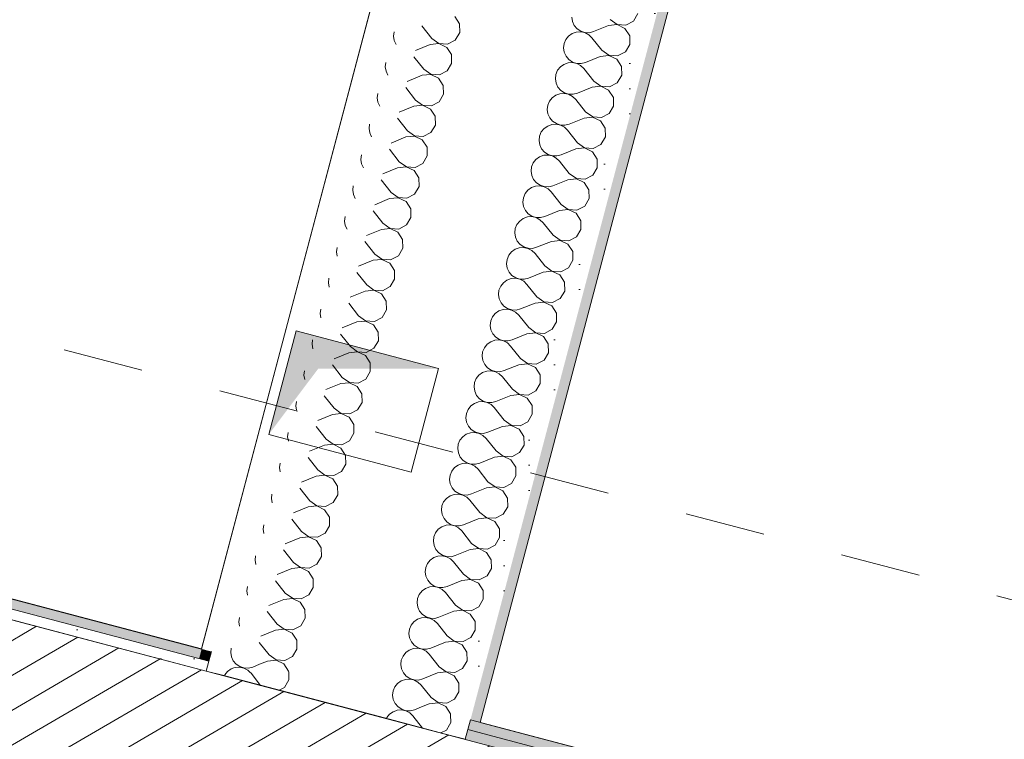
# Model space of a CAD drawing. Header units: millimetres. Extents: x -204291438 to 18864955, y -774833820 to 295284.
# Tile 83 of 87: x 99814 to 101284, y 3041 to 4116. Entities that reach past the tile are written whole.
import ezdxf

# ---------------------------------------------------------------- set-up
doc = ezdxf.new("R2010")
doc.units = ezdxf.units.MM
doc.header["$MEASUREMENT"] = 0
doc.linetypes.add('Przerywana', pattern=[240, 120, -120])
for name, color, linetype in [('210-A Strefy', 7, 'Continuous'), ('230-A Ściany wewnętrzne', 7, 'Continuous'), ('231-A Ściany zewnętrzne', 7, 'Continuous'), ('430-K Fundamenty', 7, 'Continuous'), ('460-K Stropy', 7, 'Continuous')]:
    doc.layers.add(name, color=color, linetype=linetype)
pattern_1 = [(0, (0, 0), (0, 86.60254), [0, -50]), (0, (25, 43.3), (0, 86.60254), [0, -50])]
pattern_2 = [(0, (0, 0), (0, 37.5), [0, -37.5])]

# ---------------------------------------------------------------- blocks, each defined once
blk = doc.blocks.new('WC-D_0.6b_83_3', base_point=(103291.1, 3825.5))
at = {"layer": '210-A Strefy', "color": 254, "linetype": 'Continuous', "lineweight": 0, "true_color": 0xdfc8bd, "flags": 128}
blk.add_lwpolyline([(101072, 5226.9), (100501.8, 3065.9), (105288, 1802.9), (105858.2, 3964)], close=True, dxfattribs=at)
blk = doc.blocks.new('WC- NPS_0.6e_89_3', base_point=(99031.6, 4950.1))
at = {"layer": '210-A Strefy', "color": 254, "linetype": 'Continuous', "lineweight": 0, "true_color": 0xdfc8bd, "flags": 128}
blk.add_lwpolyline([(98485.5, 5909.4), (97915.3, 3748.4), (100086, 3175.6), (100656.3, 5336.6)], close=True, dxfattribs=at)
blk = doc.blocks.new('Strop_250_3', base_point=(93576, 4862.4))
at = {"layer": '460-K Stropy', "color": 7, "linetype": 'Continuous', "lineweight": 0, "flags": 128}
blk.add_lwpolyline([(93576, 4862.4), (108843.3, 833.7), (110005.5, 5238), (94738.2, 9266.6)], close=True, dxfattribs=at)
blk = doc.blocks.new('Strop_313_3', base_point=(93070.4, 4592.5))
at = {"layer": '430-K Fundamenty', "color": 254, "linetype": 'Przerywana', "lineweight": 0, "true_color": 0xcccccc, "flags": 128}
blk.add_lwpolyline([(93070.4, 4592.5), (155367.9, -11846.3), (156489.3, -7596.7), (155477.4, -7329.8), (155337.1, -7861.5), (155768.8, -7975.5), (155091.2, -10542.5), (153147.9, -10029.8), (153825.3, -7462.6), (153646.5, -7415.4), (154034.3, -5945.7), (152240.7, -5472.4), (152087.6, -6052.6), (153479.9, -6420), (152567.8, -9876.7), (139050.7, -6309.9), (138951.2, -6687), (125163.2, -3048.6), (125262.7, -2671.5), (108341.9, 1793.4), (108242.4, 1416.3), (107649, 1572.9), (93854.6, 5212.9), (94631.5, 8157.1), (94051.4, 8310.2)], close=True, dxfattribs=at)
blk = doc.blocks.new('Otwór_156_3')
at = {"layer": '460-K Stropy', "linetype": 'Continuous', "lineweight": 0, "true_color": 0x000000}
blk.add_hatch(color=18, dxfattribs=at).paths.add_polyline_path([(100439.6, 3594.5), (100226.9, 3650.7), (100186.1, 3496), (100259.9, 3594.1)])
at = {"layer": '460-K Stropy', "color": 7, "linetype": 'Continuous', "lineweight": 0, "flags": 128}
for points in [[(100226.9, 3650.7), (100186.1, 3496)], [(100439.6, 3594.5), (100226.9, 3650.7)], [(100398.8, 3439.8), (100439.6, 3594.5)], [(100186.1, 3496), (100398.8, 3439.8)]]:
    blk.add_lwpolyline(points, dxfattribs=at)
blk = doc.blocks.new('Ściana_432_3', base_point=(108957.8, 679.4))
at = {"layer": '231-A Ściany zewnętrzne', "linetype": 'Continuous', "lineweight": 0, "true_color": 0x000000}
for points in [[(100086, 3175.6), (97900.8, 3752.2), (97897, 3737.7), (100082.2, 3161.1)], [(100100.5, 3171.8), (100086, 3175.6), (100082.2, 3161.1), (100096.7, 3157.3)], [(105302.5, 1799.1), (100487.3, 3069.7), (100483.5, 3055.2), (105298.6, 1784.6)]]:
    blk.add_hatch(color=18, dxfattribs=at).paths.add_polyline_path(points)
at = {"layer": '231-A Ściany zewnętrzne', "linetype": 'Continuous', "lineweight": 0}
h = blk.add_hatch(dxfattribs=at)
h.set_pattern_fill('Tynk_0003', color=1, style=0, pattern_type=2)
h.set_pattern_definition(pattern_1)
h.paths.add_polyline_path([(100096.7, 3157.3), (97897, 3737.7), (97893.1, 3723.2), (100092.9, 3142.7)])
at = {"layer": '231-A Ściany zewnętrzne', "linetype": 'Continuous', "lineweight": 0, "true_color": 0x000000}
h = blk.add_hatch(dxfattribs=at)
h.set_pattern_fill('Bloczki_ceramiczne_0003', color=18, style=0, pattern_type=2)
h.set_pattern_definition([(30.218034, (0, 0), (-22.648138, 38.88524), [])])
h.paths.add_polyline_path([(98545.6, 3551), (98484.3, 3319), (103415.5, 2017.8), (103476.8, 2249.8)])
at = {"layer": '231-A Ściany zewnętrzne', "linetype": 'Continuous', "lineweight": 0}
h = blk.add_hatch(dxfattribs=at)
h.set_pattern_fill('Tynk_0003', color=1, style=0, pattern_type=2)
h.set_pattern_definition(pattern_1)
h.paths.add_polyline_path([(105298.6, 1784.6), (100483.5, 3055.2), (100479.6, 3040.7), (105294.8, 1770.1)])
at = {"layer": '231-A Ściany zewnętrzne', "color": 7, "linetype": 'Continuous', "lineweight": 0}
for p, q in [((100096.7, 3157.3), (97897, 3737.7)), ((100092.9, 3142.7), (98545.6, 3551)), ((100100.5, 3171.8), (100096.7, 3157.3)), ((100096.7, 3157.3), (100092.9, 3142.7)), ((100092.9, 3142.7), (100117, 3136.4)), ((100117, 3136.4), (100213.7, 3110.9)), ((100213.7, 3110.9), (100358.8, 3072.6)), ((100358.8, 3072.6), (100455.5, 3047.1)), ((100483.5, 3055.2), (100487.3, 3069.7)), ((100455.5, 3047.1), (100479.6, 3040.7)), ((100479.6, 3040.7), (100483.5, 3055.2)), ((105298.6, 1784.6), (100483.5, 3055.2))]:
    blk.add_line(p, q, dxfattribs=at)
at = {"layer": '231-A Ściany zewnętrzne', "color": 7, "linetype": 'Continuous', "lineweight": 0, "flags": 128}
for points in [[(100086, 3175.6), (97900.8, 3752.2)], [(105302.5, 1799.1), (100487.3, 3069.7)]]:
    blk.add_lwpolyline(points, dxfattribs=at)
blk = doc.blocks.new('*X2517')
at = {"layer": '230-A Ściany wewnętrzne', "color": 7, "linetype": 'Continuous', "lineweight": 0}
for p, q in [((100130.4, 3163.9), (100130.4, 3163.8)), ((100130.4, 3163.8), (100133.2, 3157.9)), ((100133.2, 3157.9), (100137.5, 3152.9)), ((100136.2, 3148), (100134.3, 3147.3)), ((100142.7, 3148.5), (100136.2, 3148)), ((100137.5, 3152.9), (100143, 3149.3)), ((100149.2, 3147.1), (100142.7, 3148.5)), ((100143, 3149.3), (100149.2, 3147.3)), ((100149.2, 3147.3), (100155.8, 3147.1)), ((100155, 3144), (100149.2, 3147.1)), ((100155.8, 3147.1), (100162.2, 3148.7)), ((100172.3, 3152.8), (100162.2, 3148.7)), ((100158.1, 3141.1), (100155, 3144)), ((100216.2, 3129.5), (100216, 3141.3)), ((100214.2, 3126.2), (100216.2, 3129.5))]:
    blk.add_line(p, q, dxfattribs=at)
blk = doc.blocks.new('*X2518')
at = {"layer": '230-A Ściany wewnętrzne', "color": 7, "linetype": 'Continuous', "lineweight": 0}
for p, q in [((100372.1, 3100.1), (100372.1, 3100)), ((100372.1, 3100), (100374.9, 3094.1)), ((100374.9, 3094.1), (100379.2, 3089.1)), ((100379.2, 3089.1), (100384.7, 3085.5)), ((100414, 3089), (100403.9, 3084.9)), ((100377.9, 3084.2), (100376, 3083.5)), ((100384.5, 3084.7), (100377.9, 3084.2)), ((100390.9, 3083.3), (100384.5, 3084.7)), ((100384.7, 3085.5), (100390.9, 3083.5)), ((100390.9, 3083.5), (100397.5, 3083.3)), ((100396.7, 3080.2), (100390.9, 3083.3)), ((100399.8, 3077.3), (100396.7, 3080.2)), ((100397.5, 3083.3), (100403.9, 3084.9)), ((100457.9, 3065.7), (100457.7, 3077.5)), ((100456, 3062.4), (100457.9, 3065.7))]:
    blk.add_line(p, q, dxfattribs=at)
blk = doc.blocks.new('*X2519')
at = {"layer": '230-A Ściany wewnętrzne', "color": 7, "linetype": 'Continuous', "lineweight": 0}
for p, q in [((100130, 3145.8), (100124.7, 3142)), ((100134.3, 3147.3), (100130, 3145.8)), ((100120.6, 3136.8), (100120, 3135.6)), ((100124.7, 3142), (100120.6, 3136.8)), ((100159.7, 3139.5), (100158.1, 3141.1)), ((100174.1, 3121.3), (100159.7, 3139.5)), ((100201.5, 3114.1), (100209.6, 3118.3)), ((100209.6, 3118.3), (100214.2, 3126.2))]:
    blk.add_line(p, q, dxfattribs=at)
blk = doc.blocks.new('*X2520')
at = {"layer": '230-A Ściany wewnętrzne', "color": 7, "linetype": 'Continuous', "lineweight": 0}
for p, q in [((100362.3, 3073.1), (100361.8, 3071.8)), ((100366.4, 3078.2), (100362.3, 3073.1)), ((100371.7, 3082), (100366.4, 3078.2)), ((100376, 3083.5), (100371.7, 3082)), ((100401.4, 3075.7), (100399.8, 3077.3)), ((100415.8, 3057.5), (100401.4, 3075.7)), ((100451.3, 3054.5), (100456, 3062.4)), ((100443.2, 3050.3), (100451.3, 3054.5))]:
    blk.add_line(p, q, dxfattribs=at)
blk = doc.blocks.new('*X2521')
at = {"layer": '230-A Ściany wewnętrzne', "color": 7, "linetype": 'Continuous', "lineweight": 0}
for p, q in [((100638.4, 4119.5), (100639.4, 4113)), ((100695.7, 4116), (100706.2, 4108.4)), ((100730.7, 4113.5), (100737.4, 4124.7)), ((100639.4, 4113), (100642.2, 4107)), ((100642.2, 4107), (100646.5, 4102)), ((100646.5, 4102), (100652, 4098.4)), ((100693.2, 4106.8), (100671.2, 4097.9)), ((100706.2, 4108.2), (100693.2, 4106.8)), ((100706.2, 4108.4), (100719.2, 4107.5)), ((100717.9, 4102.6), (100706.2, 4108.2)), ((100725, 4091.7), (100717.9, 4102.6)), ((100719.2, 4107.5), (100730.7, 4113.5)), ((100633.7, 4091.1), (100629.6, 4086)), ((100639, 4095), (100633.7, 4091.1)), ((100645.2, 4097.2), (100639, 4095)), ((100651.8, 4097.6), (100645.2, 4097.2)), ((100658.2, 4096.3), (100651.8, 4097.6)), ((100652, 4098.4), (100658.2, 4096.4)), ((100658.2, 4096.4), (100664.8, 4096.2)), ((100664, 4093.2), (100658.2, 4096.3)), ((100668.7, 4088.6), (100664, 4093.2)), ((100664.8, 4096.2), (100671.2, 4097.9)), ((100683.5, 4070), (100668.7, 4088.6)), ((100725.2, 4078.7), (100725, 4091.7)), ((100627, 4079.9), (100626.3, 4073.4)), ((100626.3, 4073.4), (100627.3, 4066.9)), ((100629.6, 4086), (100627, 4079.9)), ((100718.6, 4067.5), (100725.2, 4078.7)), ((100627.3, 4066.9), (100630.1, 4061)), ((100630.1, 4061), (100634.3, 4056)), ((100681.1, 4060.8), (100659, 4051.8)), ((100694, 4062.2), (100681.1, 4060.8)), ((100683.5, 4070), (100694.1, 4062.4)), ((100705.8, 4056.6), (100694, 4062.2)), ((100694.1, 4062.4), (100707, 4061.4)), ((100707, 4061.4), (100718.6, 4067.5)), ((100621.5, 4045.1), (100617.4, 4040)), ((100626.9, 4048.9), (100621.5, 4045.1)), ((100633.1, 4051.1), (100626.9, 4048.9)), ((100639.6, 4051.6), (100633.1, 4051.1)), ((100634.3, 4056), (100639.8, 4052.4)), ((100646, 4050.2), (100639.6, 4051.6)), ((100639.8, 4052.4), (100646.1, 4050.4)), ((100651.8, 4047.1), (100646, 4050.2)), ((100646.1, 4050.4), (100652.7, 4050.2)), ((100656.6, 4042.6), (100651.8, 4047.1)), ((100652.7, 4050.2), (100659, 4051.8)), ((100671.4, 4023.9), (100656.6, 4042.6)), ((100712.8, 4045.6), (100705.8, 4056.6)), ((100713.1, 4032.6), (100712.8, 4045.6)), ((100614.9, 4033.9), (100614.1, 4027.4)), ((100617.4, 4040), (100614.9, 4033.9)), ((100706.4, 4021.4), (100713.1, 4032.6)), ((100614.1, 4027.4), (100615.1, 4020.9)), ((100615.1, 4020.9), (100617.9, 4014.9)), ((100617.9, 4014.9), (100622.2, 4010)), ((100668.9, 4014.7), (100646.9, 4005.8)), ((100681.9, 4016.1), (100668.9, 4014.7)), ((100671.4, 4023.9), (100681.9, 4016.3)), ((100681.9, 4016.3), (100694.9, 4015.4)), ((100693.6, 4010.5), (100681.9, 4016.1)), ((100694.9, 4015.4), (100706.4, 4021.4)), ((100609.4, 3999.1), (100605.3, 3993.9)), ((100614.7, 4002.9), (100609.4, 3999.1)), ((100620.9, 4005.1), (100614.7, 4002.9)), ((100627.5, 4005.5), (100620.9, 4005.1)), ((100622.2, 4010), (100627.7, 4006.3)), ((100633.9, 4004.2), (100627.5, 4005.5)), ((100627.7, 4006.3), (100633.9, 4004.4)), ((100633.9, 4004.4), (100640.5, 4004.2)), ((100639.7, 4001.1), (100633.9, 4004.2)), ((100644.4, 3996.6), (100639.7, 4001.1)), ((100640.5, 4004.2), (100646.9, 4005.8)), ((100700.7, 3999.6), (100693.6, 4010.5)), ((100700.9, 3986.6), (100700.7, 3999.6)), ((100602.7, 3987.9), (100602, 3981.3)), ((100605.3, 3993.9), (100602.7, 3987.9)), ((100659.2, 3977.9), (100644.4, 3996.6)), ((100694.3, 3975.4), (100700.9, 3986.6)), ((100602, 3981.3), (100603, 3974.9)), ((100603, 3974.9), (100605.8, 3968.9)), ((100605.8, 3968.9), (100610, 3963.9)), ((100669.7, 3970.1), (100656.8, 3968.7)), ((100659.2, 3977.9), (100669.8, 3970.3)), ((100681.5, 3964.5), (100669.7, 3970.1)), ((100669.8, 3970.3), (100682.7, 3969.4)), ((100682.7, 3969.4), (100694.3, 3975.4)), ((100602.6, 3956.8), (100597.2, 3953)), ((100608.8, 3959.1), (100602.6, 3956.8)), ((100615.3, 3959.5), (100608.8, 3959.1)), ((100610, 3963.9), (100615.5, 3960.3)), ((100621.7, 3958.1), (100615.3, 3959.5)), ((100615.5, 3960.3), (100621.8, 3958.3)), ((100627.5, 3955.1), (100621.7, 3958.1)), ((100621.8, 3958.3), (100628.4, 3958.1)), ((100632.3, 3950.5), (100627.5, 3955.1)), ((100628.4, 3958.1), (100634.7, 3959.7)), ((100656.8, 3968.7), (100634.7, 3959.7)), ((100688.5, 3953.6), (100681.5, 3964.5)), ((100590.6, 3941.8), (100589.8, 3935.3)), ((100593.1, 3947.9), (100590.6, 3941.8)), ((100597.2, 3953), (100593.1, 3947.9)), ((100647.1, 3931.8), (100632.3, 3950.5)), ((100682.1, 3929.3), (100688.8, 3940.5)), ((100688.8, 3940.5), (100688.5, 3953.6)), ((100589.8, 3935.3), (100590.8, 3928.8)), ((100590.8, 3928.8), (100593.6, 3922.8)), ((100647.1, 3931.8), (100657.6, 3924.2)), ((100670.6, 3923.3), (100682.1, 3929.3)), ((100590.4, 3910.8), (100585.1, 3907)), ((100596.6, 3913), (100590.4, 3910.8)), ((100593.6, 3922.8), (100597.9, 3917.9)), ((100603.2, 3913.4), (100596.6, 3913)), ((100597.9, 3917.9), (100603.4, 3914.3)), ((100609.6, 3912.1), (100603.2, 3913.4)), ((100603.4, 3914.3), (100609.6, 3912.3)), ((100609.6, 3912.3), (100616.2, 3912.1)), ((100615.4, 3909), (100609.6, 3912.1)), ((100616.2, 3912.1), (100622.6, 3913.7)), ((100644.6, 3922.6), (100622.6, 3913.7)), ((100657.6, 3924), (100644.6, 3922.6)), ((100657.6, 3924.2), (100670.6, 3923.3)), ((100669.3, 3918.4), (100657.6, 3924)), ((100676.4, 3907.5), (100669.3, 3918.4)), ((100578.4, 3895.8), (100577.7, 3889.3)), ((100581, 3901.8), (100578.4, 3895.8)), ((100585.1, 3907), (100581, 3901.8)), ((100620.1, 3904.5), (100615.4, 3909)), ((100634.9, 3885.8), (100620.1, 3904.5)), ((100676.6, 3894.5), (100676.4, 3907.5)), ((100577.7, 3889.3), (100578.7, 3882.8)), ((100578.7, 3882.8), (100581.5, 3876.8)), ((100634.9, 3885.8), (100645.5, 3878.2)), ((100658.4, 3877.3), (100670, 3883.3)), ((100670, 3883.3), (100676.6, 3894.5)), ((100584.5, 3867), (100578.3, 3864.7)), ((100581.5, 3876.8), (100585.7, 3871.8)), ((100591, 3867.4), (100584.5, 3867)), ((100585.7, 3871.8), (100591.2, 3868.2)), ((100597.4, 3866), (100591, 3867.4)), ((100591.2, 3868.2), (100597.5, 3866.2)), ((100603.2, 3863), (100597.4, 3866)), ((100597.5, 3866.2), (100604.1, 3866)), ((100604.1, 3866), (100610.4, 3867.6)), ((100632.5, 3876.6), (100610.4, 3867.6)), ((100645.4, 3878), (100632.5, 3876.6)), ((100657.2, 3872.4), (100645.4, 3878)), ((100645.5, 3878.2), (100658.4, 3877.3)), ((100664.2, 3861.5), (100657.2, 3872.4)), ((100568.8, 3855.8), (100566.3, 3849.7)), ((100572.9, 3860.9), (100568.8, 3855.8)), ((100578.3, 3864.7), (100572.9, 3860.9)), ((100608, 3858.4), (100603.2, 3863)), ((100622.8, 3839.8), (100608, 3858.4)), ((100664.5, 3848.5), (100664.2, 3861.5)), ((100566.3, 3849.7), (100565.5, 3843.2)), ((100565.5, 3843.2), (100566.5, 3836.7)), ((100566.5, 3836.7), (100569.3, 3830.8)), ((100622.8, 3839.8), (100633.3, 3832.1)), ((100646.3, 3831.2), (100657.8, 3837.3)), ((100657.8, 3837.3), (100664.5, 3848.5)), ((100569.3, 3830.8), (100573.6, 3825.8)), ((100573.6, 3825.8), (100579.1, 3822.2)), ((100579.1, 3822.2), (100585.3, 3820.2)), ((100620.3, 3830.5), (100598.3, 3821.6)), ((100633.3, 3832), (100620.3, 3830.5)), ((100633.3, 3832.1), (100646.3, 3831.2)), ((100645, 3826.4), (100633.3, 3832)), ((100652.1, 3815.4), (100645, 3826.4)), ((100556.7, 3809.7), (100554.1, 3803.7)), ((100560.8, 3814.9), (100556.7, 3809.7)), ((100566.1, 3818.7), (100560.8, 3814.9)), ((100572.3, 3820.9), (100566.1, 3818.7)), ((100578.9, 3821.4), (100572.3, 3820.9)), ((100585.3, 3820), (100578.9, 3821.4)), ((100585.3, 3820.2), (100591.9, 3820)), ((100591.1, 3816.9), (100585.3, 3820)), ((100595.8, 3812.4), (100591.1, 3816.9)), ((100591.9, 3820), (100598.3, 3821.6)), ((100610.6, 3793.7), (100595.8, 3812.4)), ((100652.3, 3802.4), (100652.1, 3815.4)), ((100554.1, 3803.7), (100553.4, 3797.2)), ((100553.4, 3797.2), (100554.4, 3790.7)), ((100610.6, 3793.7), (100621.2, 3786.1)), ((100645.7, 3791.2), (100652.3, 3802.4)), ((100554.4, 3790.7), (100557.2, 3784.7)), ((100557.2, 3784.7), (100561.4, 3779.7)), ((100561.4, 3779.7), (100566.9, 3776.1)), ((100608.2, 3784.5), (100586.1, 3775.6)), ((100621.1, 3785.9), (100608.2, 3784.5)), ((100632.9, 3780.3), (100621.1, 3785.9)), ((100621.2, 3786.1), (100634.1, 3785.2)), ((100639.9, 3769.4), (100632.9, 3780.3)), ((100634.1, 3785.2), (100645.7, 3791.2)), ((100544.5, 3763.7), (100542, 3757.6)), ((100548.6, 3768.8), (100544.5, 3763.7)), ((100554, 3772.7), (100548.6, 3768.8)), ((100560.2, 3774.9), (100554, 3772.7)), ((100566.7, 3775.3), (100560.2, 3774.9)), ((100573.1, 3774), (100566.7, 3775.3)), ((100566.9, 3776.1), (100573.2, 3774.1)), ((100578.9, 3770.9), (100573.1, 3774)), ((100573.2, 3774.1), (100579.8, 3773.9)), ((100583.7, 3766.3), (100578.9, 3770.9)), ((100579.8, 3773.9), (100586.1, 3775.6)), ((100598.5, 3747.7), (100583.7, 3766.3)), ((100640.2, 3756.4), (100639.9, 3769.4)), ((100542, 3757.6), (100541.2, 3751.1)), ((100541.2, 3751.1), (100542.2, 3744.6)), ((100633.5, 3745.2), (100640.2, 3756.4)), ((100542.2, 3744.6), (100545, 3738.7)), ((100545, 3738.7), (100549.3, 3733.7)), ((100549.3, 3733.7), (100554.8, 3730.1)), ((100596, 3738.5), (100574, 3729.5)), ((100609, 3739.9), (100596, 3738.5)), ((100598.5, 3747.7), (100609, 3740.1)), ((100609, 3740.1), (100622, 3739.1)), ((100620.7, 3734.3), (100609, 3739.9)), ((100627.8, 3723.3), (100620.7, 3734.3)), ((100622, 3739.1), (100633.5, 3745.2)), ((100536.5, 3722.8), (100532.4, 3717.7)), ((100541.8, 3726.6), (100536.5, 3722.8)), ((100548, 3728.8), (100541.8, 3726.6)), ((100554.6, 3729.3), (100548, 3728.8)), ((100561, 3727.9), (100554.6, 3729.3)), ((100554.8, 3730.1), (100561, 3728.1)), ((100561, 3728.1), (100567.6, 3727.9)), ((100566.8, 3724.8), (100561, 3727.9)), ((100571.5, 3720.3), (100566.8, 3724.8)), ((100567.6, 3727.9), (100574, 3729.5)), ((100586.3, 3701.6), (100571.5, 3720.3)), ((100628, 3710.3), (100627.8, 3723.3)), ((100529.8, 3711.6), (100529.1, 3705.1)), ((100529.1, 3705.1), (100530.1, 3698.6)), ((100532.4, 3717.7), (100529.8, 3711.6)), ((100621.4, 3699.1), (100628, 3710.3)), ((100530.1, 3698.6), (100532.9, 3692.6)), ((100532.9, 3692.6), (100537.1, 3687.7)), ((100583.9, 3692.4), (100561.8, 3683.5)), ((100596.8, 3693.8), (100583.9, 3692.4)), ((100586.3, 3701.6), (100596.9, 3694)), ((100608.6, 3688.2), (100596.8, 3693.8)), ((100596.9, 3694), (100609.9, 3693.1)), ((100609.9, 3693.1), (100621.4, 3699.1)), ((100524.3, 3676.8), (100520.2, 3671.6)), ((100529.7, 3680.6), (100524.3, 3676.8)), ((100535.9, 3682.8), (100529.7, 3680.6)), ((100542.4, 3683.2), (100535.9, 3682.8)), ((100537.1, 3687.7), (100542.6, 3684)), ((100548.8, 3681.9), (100542.4, 3683.2)), ((100542.6, 3684), (100548.9, 3682.1)), ((100554.6, 3678.8), (100548.8, 3681.9)), ((100548.9, 3682.1), (100555.5, 3681.9)), ((100559.4, 3674.3), (100554.6, 3678.8)), ((100555.5, 3681.9), (100561.8, 3683.5)), ((100615.6, 3677.3), (100608.6, 3688.2)), ((100615.9, 3664.3), (100615.6, 3677.3)), ((100517.7, 3665.6), (100516.9, 3659)), ((100520.2, 3671.6), (100517.7, 3665.6)), ((100574.2, 3655.6), (100559.4, 3674.3)), ((100609.2, 3653.1), (100615.9, 3664.3)), ((100516.9, 3659), (100517.9, 3652.5)), ((100517.9, 3652.5), (100520.7, 3646.6)), ((100520.7, 3646.6), (100525, 3641.6)), ((100571.7, 3646.4), (100549.7, 3637.4)), ((100584.7, 3647.8), (100571.7, 3646.4)), ((100574.2, 3655.6), (100584.7, 3648)), ((100584.7, 3648), (100597.7, 3647)), ((100596.4, 3642.2), (100584.7, 3647.8)), ((100597.7, 3647), (100609.2, 3653.1)), ((100512.2, 3630.7), (100508.1, 3625.6)), ((100517.5, 3634.5), (100512.2, 3630.7)), ((100523.7, 3636.7), (100517.5, 3634.5)), ((100530.3, 3637.2), (100523.7, 3636.7)), ((100525, 3641.6), (100530.5, 3638)), ((100536.7, 3635.8), (100530.3, 3637.2)), ((100530.5, 3638), (100536.7, 3636)), ((100536.7, 3636), (100543.3, 3635.8)), ((100542.5, 3632.8), (100536.7, 3635.8)), ((100547.2, 3628.2), (100542.5, 3632.8)), ((100543.3, 3635.8), (100549.7, 3637.4)), ((100603.5, 3631.2), (100596.4, 3642.2)), ((100603.7, 3618.2), (100603.5, 3631.2)), ((100505.5, 3619.5), (100504.8, 3613)), ((100508.1, 3625.6), (100505.5, 3619.5)), ((100562, 3609.5), (100547.2, 3628.2)), ((100597.1, 3607), (100603.7, 3618.2)), ((100504.8, 3613), (100505.8, 3606.5)), ((100505.8, 3606.5), (100508.6, 3600.5)), ((100572.5, 3601.7), (100559.6, 3600.3)), ((100562, 3609.5), (100572.6, 3601.9)), ((100584.3, 3596.1), (100572.5, 3601.7)), ((100572.6, 3601.9), (100585.6, 3601)), ((100585.6, 3601), (100597.1, 3607)), ((100505.4, 3588.5), (100500, 3584.7)), ((100511.6, 3590.7), (100505.4, 3588.5)), ((100508.6, 3600.5), (100512.8, 3595.6)), ((100518.1, 3591.1), (100511.6, 3590.7)), ((100512.8, 3595.6), (100518.3, 3591.9)), ((100524.5, 3589.8), (100518.1, 3591.1)), ((100518.3, 3591.9), (100524.6, 3590)), ((100530.3, 3586.7), (100524.5, 3589.8)), ((100524.6, 3590), (100531.2, 3589.8)), ((100535.1, 3582.2), (100530.3, 3586.7)), ((100531.2, 3589.8), (100537.5, 3591.4)), ((100559.6, 3600.3), (100537.5, 3591.4)), ((100591.3, 3585.2), (100584.3, 3596.1)), ((100493.4, 3573.5), (100492.6, 3567)), ((100495.9, 3579.5), (100493.4, 3573.5)), ((100500, 3584.7), (100495.9, 3579.5)), ((100549.9, 3563.5), (100535.1, 3582.2)), ((100584.9, 3561), (100591.6, 3572.2)), ((100591.6, 3572.2), (100591.3, 3585.2)), ((100492.6, 3567), (100493.6, 3560.5)), ((100493.6, 3560.5), (100496.4, 3554.5)), ((100549.9, 3563.5), (100560.4, 3555.9)), ((100573.4, 3555), (100584.9, 3561)), ((100493.2, 3542.4), (100487.9, 3538.6)), ((100499.4, 3544.7), (100493.2, 3542.4)), ((100496.4, 3554.5), (100500.7, 3549.5)), ((100506, 3545.1), (100499.4, 3544.7)), ((100500.7, 3549.5), (100506.2, 3545.9)), ((100512.4, 3543.7), (100506, 3545.1)), ((100506.2, 3545.9), (100512.4, 3543.9)), ((100512.4, 3543.9), (100519, 3543.7)), ((100518.2, 3540.7), (100512.4, 3543.7)), ((100519, 3543.7), (100525.4, 3545.3)), ((100547.4, 3554.3), (100525.4, 3545.3)), ((100560.4, 3555.7), (100547.4, 3554.3)), ((100560.4, 3555.9), (100573.4, 3555)), ((100572.1, 3550.1), (100560.4, 3555.7)), ((100579.2, 3539.2), (100572.1, 3550.1)), ((100483.8, 3533.5), (100481.3, 3527.4)), ((100487.9, 3538.6), (100483.8, 3533.5)), ((100522.9, 3536.1), (100518.2, 3540.7)), ((100537.7, 3517.5), (100522.9, 3536.1)), ((100579.4, 3526.2), (100579.2, 3539.2)), ((100481.3, 3527.4), (100480.5, 3520.9)), ((100480.5, 3520.9), (100481.5, 3514.4)), ((100481.5, 3514.4), (100484.3, 3508.5)), ((100537.7, 3517.5), (100548.3, 3509.8)), ((100561.3, 3508.9), (100572.8, 3515)), ((100572.8, 3515), (100579.4, 3526.2)), ((100487.3, 3498.6), (100481.1, 3496.4)), ((100484.3, 3508.5), (100488.5, 3503.5)), ((100493.8, 3499.1), (100487.3, 3498.6)), ((100488.5, 3503.5), (100494, 3499.9)), ((100500.2, 3497.7), (100493.8, 3499.1)), ((100494, 3499.9), (100500.3, 3497.9)), ((100506.9, 3497.7), (100513.2, 3499.3)), ((100535.3, 3508.2), (100513.2, 3499.3)), ((100548.2, 3509.7), (100535.3, 3508.2)), ((100560, 3504.1), (100548.2, 3509.7)), ((100548.3, 3509.8), (100561.3, 3508.9)), ((100567, 3493.1), (100560, 3504.1)), ((100471.6, 3487.4), (100469.1, 3481.4)), ((100475.7, 3492.6), (100471.6, 3487.4)), ((100481.1, 3496.4), (100475.7, 3492.6)), ((100506, 3494.6), (100500.2, 3497.7)), ((100500.3, 3497.9), (100506.9, 3497.7)), ((100510.8, 3490.1), (100506, 3494.6)), ((100525.6, 3471.4), (100510.8, 3490.1)), ((100567.3, 3480.1), (100567, 3493.1)), ((100469.1, 3481.4), (100468.3, 3474.9)), ((100468.3, 3474.9), (100469.3, 3468.4)), ((100525.6, 3471.4), (100536.1, 3463.8)), ((100560.6, 3468.9), (100567.3, 3480.1)), ((100469.3, 3468.4), (100472.1, 3462.4)), ((100472.1, 3462.4), (100476.4, 3457.4)), ((100476.4, 3457.4), (100481.9, 3453.8)), ((100523.1, 3462.2), (100501.1, 3453.3)), ((100536.1, 3463.6), (100523.1, 3462.2)), ((100536.1, 3463.8), (100549.1, 3462.9)), ((100547.8, 3458), (100536.1, 3463.6)), ((100554.9, 3447.1), (100547.8, 3458)), ((100549.1, 3462.9), (100560.6, 3468.9)), ((100459.5, 3441.4), (100457, 3435.3)), ((100463.6, 3446.5), (100459.5, 3441.4)), ((100468.9, 3450.4), (100463.6, 3446.5)), ((100475.1, 3452.6), (100468.9, 3450.4)), ((100481.7, 3453), (100475.1, 3452.6)), ((100488.1, 3451.7), (100481.7, 3453)), ((100481.9, 3453.8), (100488.1, 3451.8)), ((100488.1, 3451.8), (100494.7, 3451.6)), ((100493.9, 3448.6), (100488.1, 3451.7)), ((100498.6, 3444), (100493.9, 3448.6)), ((100494.7, 3451.6), (100501.1, 3453.3)), ((100513.4, 3425.4), (100498.6, 3444)), ((100555.1, 3434.1), (100554.9, 3447.1)), ((100457, 3435.3), (100456.2, 3428.8)), ((100456.2, 3428.8), (100457.2, 3422.3)), ((100513.4, 3425.4), (100524, 3417.8)), ((100548.5, 3422.9), (100555.1, 3434.1)), ((100457.2, 3422.3), (100460, 3416.4)), ((100460, 3416.4), (100464.2, 3411.4)), ((100464.2, 3411.4), (100469.7, 3407.8)), ((100511, 3416.2), (100488.9, 3407.2)), ((100523.9, 3417.6), (100511, 3416.2)), ((100535.7, 3412), (100523.9, 3417.6)), ((100524, 3417.8), (100537, 3416.8)), ((100542.7, 3401), (100535.7, 3412)), ((100537, 3416.8), (100548.5, 3422.9)), ((100451.4, 3400.5), (100447.3, 3395.4)), ((100456.8, 3404.3), (100451.4, 3400.5)), ((100463, 3406.5), (100456.8, 3404.3)), ((100469.5, 3407), (100463, 3406.5)), ((100475.9, 3405.6), (100469.5, 3407)), ((100469.7, 3407.8), (100476, 3405.8)), ((100481.7, 3402.5), (100475.9, 3405.6)), ((100476, 3405.8), (100482.6, 3405.6)), ((100486.5, 3398), (100481.7, 3402.5)), ((100482.6, 3405.6), (100488.9, 3407.2)), ((100501.3, 3379.3), (100486.5, 3398)), ((100543, 3388), (100542.7, 3401)), ((100444.8, 3389.3), (100444, 3382.8)), ((100444, 3382.8), (100445, 3376.3)), ((100447.3, 3395.4), (100444.8, 3389.3)), ((100536.3, 3376.8), (100543, 3388)), ((100445, 3376.3), (100447.8, 3370.3)), ((100447.8, 3370.3), (100452.1, 3365.4)), ((100498.8, 3370.1), (100476.8, 3361.2)), ((100511.8, 3371.5), (100498.8, 3370.1)), ((100501.3, 3379.3), (100511.8, 3371.7)), ((100511.8, 3371.7), (100524.8, 3370.8)), ((100523.5, 3365.9), (100511.8, 3371.5)), ((100524.8, 3370.8), (100536.3, 3376.8)), ((100439.3, 3354.5), (100435.2, 3349.3)), ((100444.6, 3358.3), (100439.3, 3354.5)), ((100450.8, 3360.5), (100444.6, 3358.3)), ((100457.4, 3360.9), (100450.8, 3360.5)), ((100452.1, 3365.4), (100457.6, 3361.7)), ((100463.8, 3359.6), (100457.4, 3360.9)), ((100457.6, 3361.7), (100463.8, 3359.8)), ((100463.8, 3359.8), (100470.4, 3359.6)), ((100469.6, 3356.5), (100463.8, 3359.6)), ((100474.3, 3352), (100469.6, 3356.5)), ((100470.4, 3359.6), (100476.8, 3361.2)), ((100489.1, 3333.3), (100474.3, 3352)), ((100530.6, 3355), (100523.5, 3365.9)), ((100530.8, 3342), (100530.6, 3355)), ((100432.7, 3343.3), (100431.9, 3336.7)), ((100431.9, 3336.7), (100432.9, 3330.2)), ((100435.2, 3349.3), (100432.7, 3343.3)), ((100524.2, 3330.8), (100530.8, 3342)), ((100432.9, 3330.2), (100435.7, 3324.3)), ((100435.7, 3324.3), (100439.9, 3319.3)), ((100486.7, 3324.1), (100464.6, 3315.1)), ((100499.6, 3325.5), (100486.7, 3324.1)), ((100489.1, 3333.3), (100499.7, 3325.7)), ((100511.4, 3319.9), (100499.6, 3325.5)), ((100499.7, 3325.7), (100512.7, 3324.7)), ((100512.7, 3324.7), (100524.2, 3330.8)), ((100427.1, 3308.4), (100423, 3303.3)), ((100432.5, 3312.2), (100427.1, 3308.4)), ((100438.7, 3314.4), (100432.5, 3312.2)), ((100445.2, 3314.9), (100438.7, 3314.4)), ((100439.9, 3319.3), (100445.4, 3315.7)), ((100451.6, 3313.5), (100445.2, 3314.9)), ((100445.4, 3315.7), (100451.7, 3313.7)), ((100457.4, 3310.5), (100451.6, 3313.5)), ((100451.7, 3313.7), (100458.3, 3313.5)), ((100462.2, 3305.9), (100457.4, 3310.5)), ((100458.3, 3313.5), (100464.6, 3315.1)), ((100518.4, 3308.9), (100511.4, 3319.9)), ((100518.7, 3295.9), (100518.4, 3308.9)), ((100420.5, 3297.2), (100419.7, 3290.7)), ((100423, 3303.3), (100420.5, 3297.2)), ((100477, 3287.2), (100462.2, 3305.9)), ((100512, 3284.7), (100518.7, 3295.9)), ((100419.7, 3290.7), (100420.7, 3284.2)), ((100420.7, 3284.2), (100423.5, 3278.2)), ((100423.5, 3278.2), (100427.8, 3273.3)), ((100474.5, 3278), (100452.5, 3269.1)), ((100487.5, 3279.4), (100474.5, 3278)), ((100477, 3287.2), (100487.5, 3279.6)), ((100487.5, 3279.6), (100500.5, 3278.7)), ((100499.2, 3273.8), (100487.5, 3279.4)), ((100500.5, 3278.7), (100512, 3284.7)), ((100420.3, 3266.2), (100415, 3262.4)), ((100426.5, 3268.4), (100420.3, 3266.2)), ((100433.1, 3268.8), (100426.5, 3268.4)), ((100427.8, 3273.3), (100433.3, 3269.6)), ((100439.5, 3267.5), (100433.1, 3268.8)), ((100433.3, 3269.6), (100439.5, 3267.7)), ((100439.5, 3267.7), (100446.1, 3267.5)), ((100445.3, 3264.4), (100439.5, 3267.5)), ((100450, 3259.9), (100445.3, 3264.4)), ((100446.1, 3267.5), (100452.5, 3269.1)), ((100506.3, 3262.9), (100499.2, 3273.8)), ((100408.4, 3251.2), (100407.6, 3244.7)), ((100410.9, 3257.2), (100408.4, 3251.2)), ((100415, 3262.4), (100410.9, 3257.2)), ((100464.8, 3241.2), (100450, 3259.9)), ((100499.9, 3238.7), (100506.5, 3249.9)), ((100506.5, 3249.9), (100506.3, 3262.9)), ((100407.6, 3244.7), (100408.6, 3238.2)), ((100408.6, 3238.2), (100411.4, 3232.2)), ((100464.8, 3241.2), (100475.4, 3233.6)), ((100488.4, 3232.7), (100499.9, 3238.7)), ((100408.2, 3220.1), (100402.8, 3216.3)), ((100414.4, 3222.4), (100408.2, 3220.1)), ((100411.4, 3232.2), (100415.6, 3227.2)), ((100420.9, 3222.8), (100414.4, 3222.4)), ((100415.6, 3227.2), (100421.1, 3223.6)), ((100427.3, 3221.4), (100420.9, 3222.8)), ((100421.1, 3223.6), (100427.4, 3221.6)), ((100433.1, 3218.4), (100427.3, 3221.4)), ((100427.4, 3221.6), (100434, 3221.4)), ((100434, 3221.4), (100440.3, 3223)), ((100462.4, 3232), (100440.3, 3223)), ((100475.3, 3233.4), (100462.4, 3232)), ((100487.1, 3227.8), (100475.3, 3233.4)), ((100475.4, 3233.6), (100488.4, 3232.7)), ((100494.1, 3216.9), (100487.1, 3227.8)), ((100396.2, 3205.1), (100395.4, 3198.6)), ((100398.7, 3211.2), (100396.2, 3205.1)), ((100402.8, 3216.3), (100398.7, 3211.2)), ((100437.9, 3213.8), (100433.1, 3218.4)), ((100452.7, 3195.2), (100437.9, 3213.8)), ((100494.4, 3203.9), (100494.1, 3216.9)), ((100395.4, 3198.6), (100396.4, 3192.1)), ((100396.4, 3192.1), (100399.2, 3186.2)), ((100452.7, 3195.2), (100463.2, 3187.5)), ((100476.2, 3186.6), (100487.7, 3192.7)), ((100487.7, 3192.7), (100494.4, 3203.9)), ((100402.2, 3176.3), (100396, 3174.1)), ((100399.2, 3186.2), (100403.5, 3181.2)), ((100408.8, 3176.8), (100402.2, 3176.3)), ((100403.5, 3181.2), (100409, 3177.6)), ((100415.2, 3175.4), (100408.8, 3176.8)), ((100409, 3177.6), (100415.2, 3175.6)), ((100415.2, 3175.6), (100421.8, 3175.4)), ((100421, 3172.3), (100415.2, 3175.4)), ((100421.8, 3175.4), (100428.2, 3177)), ((100450.2, 3185.9), (100428.2, 3177)), ((100463.2, 3187.4), (100450.2, 3185.9)), ((100463.2, 3187.5), (100476.2, 3186.6)), ((100474.9, 3181.8), (100463.2, 3187.4)), ((100482, 3170.8), (100474.9, 3181.8)), ((100386.6, 3165.1), (100384.1, 3159.1)), ((100390.7, 3170.3), (100386.6, 3165.1)), ((100396, 3174.1), (100390.7, 3170.3)), ((100425.7, 3167.8), (100421, 3172.3)), ((100440.5, 3149.1), (100425.7, 3167.8)), ((100482.2, 3157.8), (100482, 3170.8)), ((100384.1, 3159.1), (100383.3, 3152.6)), ((100383.3, 3152.6), (100384.3, 3146.1)), ((100384.3, 3146.1), (100387.1, 3140.1)), ((100440.5, 3149.1), (100451.1, 3141.5)), ((100464.1, 3140.6), (100475.6, 3146.6)), ((100475.6, 3146.6), (100482.2, 3157.8)), ((100387.1, 3140.1), (100391.3, 3135.1)), ((100391.3, 3135.1), (100396.8, 3131.5)), ((100396.8, 3131.5), (100403.1, 3129.5)), ((100409.7, 3129.3), (100416, 3130.9)), ((100438.1, 3139.9), (100416, 3130.9)), ((100451, 3141.3), (100438.1, 3139.9)), ((100462.8, 3135.7), (100451, 3141.3)), ((100451.1, 3141.5), (100464.1, 3140.6)), ((100469.8, 3124.8), (100462.8, 3135.7)), ((100374.4, 3119.1), (100371.9, 3113)), ((100378.5, 3124.2), (100374.4, 3119.1)), ((100383.9, 3128.1), (100378.5, 3124.2)), ((100390.1, 3130.3), (100383.9, 3128.1)), ((100396.6, 3130.7), (100390.1, 3130.3)), ((100403, 3129.4), (100396.6, 3130.7)), ((100408.9, 3126.3), (100403, 3129.4)), ((100403.1, 3129.5), (100409.7, 3129.3)), ((100413.6, 3121.7), (100408.9, 3126.3)), ((100428.4, 3103.1), (100413.6, 3121.7)), ((100470.1, 3111.8), (100469.8, 3124.8)), ((100371.9, 3113), (100371.1, 3106.5)), ((100371.1, 3106.5), (100372.1, 3100.1)), ((100428.4, 3103.1), (100438.9, 3095.5)), ((100463.4, 3100.6), (100470.1, 3111.8)), ((100425.9, 3093.9), (100414, 3089)), ((100438.9, 3095.3), (100425.9, 3093.9)), ((100438.9, 3095.5), (100451.9, 3094.5)), ((100450.6, 3089.7), (100438.9, 3095.3)), ((100457.7, 3078.7), (100450.6, 3089.7)), ((100451.9, 3094.5), (100463.4, 3100.6)), ((100457.7, 3077.5), (100457.7, 3078.7))]:
    blk.add_line(p, q, dxfattribs=at)
blk = doc.blocks.new('*X2522')
at = {"layer": '230-A Ściany wewnętrzne', "color": 7, "linetype": 'Continuous', "lineweight": 0}
for p, q in [((100471.1, 4109.4), (100464, 4120.4)), ((100429.6, 4087.7), (100414.9, 4106.4)), ((100471.3, 4096.4), (100471.1, 4109.4)), ((100373.2, 4097.7), (100372.4, 4091.2)), ((100372.4, 4091.2), (100373.4, 4084.7)), ((100429.6, 4087.7), (100440.2, 4080.1)), ((100464.7, 4085.2), (100471.3, 4096.4)), ((100373.4, 4084.7), (100376.2, 4078.7)), ((100427.2, 4078.5), (100405.1, 4069.6)), ((100440.1, 4079.9), (100427.2, 4078.5)), ((100451.9, 4074.3), (100440.1, 4079.9)), ((100440.2, 4080.1), (100453.2, 4079.2)), ((100458.9, 4063.4), (100451.9, 4074.3)), ((100453.2, 4079.2), (100464.7, 4085.2)), ((100417.5, 4041.7), (100402.7, 4060.3)), ((100459.2, 4050.4), (100458.9, 4063.4)), ((100361, 4051.6), (100360.2, 4045.1)), ((100360.2, 4045.1), (100361.3, 4038.6)), ((100452.5, 4039.2), (100459.2, 4050.4)), ((100361.3, 4038.6), (100364, 4032.7)), ((100415.1, 4032.5), (100393, 4023.5)), ((100428, 4033.9), (100415.1, 4032.5)), ((100417.5, 4041.7), (100428, 4034.1)), ((100428, 4034.1), (100441, 4033.1)), ((100439.7, 4028.3), (100428, 4033.9)), ((100446.8, 4017.3), (100439.7, 4028.3)), ((100441, 4033.1), (100452.5, 4039.2)), ((100405.3, 3995.6), (100390.6, 4014.3)), ((100447, 4004.3), (100446.8, 4017.3)), ((100348.9, 4005.6), (100348.1, 3999.1)), ((100348.1, 3999.1), (100349.1, 3992.6)), ((100440.4, 3993.1), (100447, 4004.3)), ((100349.1, 3992.6), (100351.9, 3986.6)), ((100402.9, 3986.4), (100380.8, 3977.5)), ((100415.8, 3987.8), (100402.9, 3986.4)), ((100405.3, 3995.6), (100415.9, 3988)), ((100427.6, 3982.2), (100415.8, 3987.8)), ((100415.9, 3988), (100428.9, 3987.1)), ((100428.9, 3987.1), (100440.4, 3993.1)), ((100434.6, 3971.3), (100427.6, 3982.2)), ((100434.9, 3958.3), (100434.6, 3971.3)), ((100336.7, 3959.6), (100335.9, 3953)), ((100393.2, 3949.6), (100378.4, 3968.3)), ((100428.2, 3947.1), (100434.9, 3958.3)), ((100335.9, 3953), (100337, 3946.5)), ((100337, 3946.5), (100339.7, 3940.6)), ((100390.8, 3940.4), (100368.7, 3931.4)), ((100403.7, 3941.8), (100390.8, 3940.4)), ((100393.2, 3949.6), (100403.7, 3942)), ((100403.7, 3942), (100416.7, 3941)), ((100415.4, 3936.2), (100403.7, 3941.8)), ((100416.7, 3941), (100428.2, 3947.1)), ((100422.5, 3925.2), (100415.4, 3936.2)), ((100422.7, 3912.2), (100422.5, 3925.2)), ((100324.6, 3913.5), (100323.8, 3907)), ((100381, 3903.5), (100366.3, 3922.2)), ((100416.1, 3901), (100422.7, 3912.2)), ((100323.8, 3907), (100324.8, 3900.5)), ((100324.8, 3900.5), (100327.6, 3894.5)), ((100391.5, 3895.7), (100378.6, 3894.3)), ((100381, 3903.5), (100391.6, 3895.9)), ((100403.3, 3890.1), (100391.5, 3895.7)), ((100391.6, 3895.9), (100404.6, 3895)), ((100404.6, 3895), (100416.1, 3901)), ((100378.6, 3894.3), (100356.5, 3885.4)), ((100410.3, 3879.2), (100403.3, 3890.1)), ((100312.4, 3867.5), (100311.6, 3861)), ((100368.9, 3857.5), (100354.1, 3876.2)), ((100404, 3855), (100410.6, 3866.2)), ((100410.6, 3866.2), (100410.3, 3879.2)), ((100311.6, 3861), (100312.7, 3854.5)), ((100312.7, 3854.5), (100315.4, 3848.5)), ((100368.9, 3857.5), (100379.4, 3849.9)), ((100392.4, 3849), (100404, 3855)), ((100366.5, 3848.3), (100344.4, 3839.3)), ((100379.4, 3849.7), (100366.5, 3848.3)), ((100379.4, 3849.9), (100392.4, 3849)), ((100391.1, 3844.1), (100379.4, 3849.7)), ((100398.2, 3833.2), (100391.1, 3844.1)), ((100356.7, 3811.5), (100342, 3830.1)), ((100398.4, 3820.2), (100398.2, 3833.2)), ((100300.3, 3821.4), (100299.5, 3814.9)), ((100299.5, 3814.9), (100300.5, 3808.4)), ((100300.5, 3808.4), (100303.3, 3802.5)), ((100356.7, 3811.5), (100367.3, 3803.8)), ((100380.3, 3802.9), (100391.8, 3809)), ((100391.8, 3809), (100398.4, 3820.2)), ((100354.3, 3802.2), (100332.2, 3793.3)), ((100367.2, 3803.7), (100354.3, 3802.2)), ((100379, 3798.1), (100367.2, 3803.7)), ((100367.3, 3803.8), (100380.3, 3802.9)), ((100386, 3787.1), (100379, 3798.1)), ((100344.6, 3765.4), (100329.8, 3784.1)), ((100386.3, 3774.1), (100386, 3787.1)), ((100288.1, 3775.4), (100287.3, 3768.9)), ((100287.3, 3768.9), (100288.4, 3762.4)), ((100344.6, 3765.4), (100355.1, 3757.8)), ((100368.1, 3756.9), (100379.7, 3762.9)), ((100379.7, 3762.9), (100386.3, 3774.1)), ((100342.2, 3756.2), (100320.1, 3747.3)), ((100355.1, 3757.6), (100342.2, 3756.2)), ((100355.1, 3757.8), (100368.1, 3756.9)), ((100366.8, 3752), (100355.1, 3757.6)), ((100373.9, 3741.1), (100366.8, 3752)), ((100332.4, 3719.4), (100317.7, 3738)), ((100374.1, 3728.1), (100373.9, 3741.1)), ((100276, 3729.3), (100275.2, 3722.8)), ((100275.2, 3722.8), (100276.2, 3716.3)), ((100332.4, 3719.4), (100343, 3711.8)), ((100367.5, 3716.9), (100374.1, 3728.1)), ((100330, 3710.2), (100307.9, 3701.2)), ((100342.9, 3711.6), (100330, 3710.2)), ((100354.7, 3706), (100342.9, 3711.6)), ((100343, 3711.8), (100356, 3710.8)), ((100361.7, 3695), (100354.7, 3706)), ((100356, 3710.8), (100367.5, 3716.9)), ((100320.3, 3673.3), (100305.5, 3692)), ((100362, 3682), (100361.7, 3695)), ((100263.8, 3683.3), (100263, 3676.8)), ((100263, 3676.8), (100264.1, 3670.3)), ((100355.4, 3670.8), (100362, 3682)), ((100317.9, 3664.1), (100295.8, 3655.2)), ((100330.8, 3665.5), (100317.9, 3664.1)), ((100320.3, 3673.3), (100330.8, 3665.7)), ((100330.8, 3665.7), (100343.8, 3664.8)), ((100342.5, 3659.9), (100330.8, 3665.5)), ((100343.8, 3664.8), (100355.4, 3670.8)), ((100308.1, 3627.3), (100293.4, 3646)), ((100349.6, 3649), (100342.5, 3659.9)), ((100349.8, 3636), (100349.6, 3649)), ((100251.7, 3637.3), (100250.9, 3630.7)), ((100250.9, 3630.7), (100251.9, 3624.2)), ((100343.2, 3624.8), (100349.8, 3636)), ((100305.7, 3618.1), (100283.6, 3609.1)), ((100318.6, 3619.5), (100305.7, 3618.1)), ((100308.1, 3627.3), (100318.7, 3619.7)), ((100330.4, 3613.9), (100318.6, 3619.5)), ((100318.7, 3619.7), (100331.7, 3618.7)), ((100331.7, 3618.7), (100343.2, 3624.8)), ((100337.4, 3602.9), (100330.4, 3613.9)), ((100337.7, 3589.9), (100337.4, 3602.9)), ((100239.5, 3591.2), (100238.7, 3584.7)), ((100296, 3581.2), (100281.2, 3599.9)), ((100331.1, 3578.7), (100337.7, 3589.9)), ((100238.7, 3584.7), (100239.8, 3578.2)), ((100293.6, 3572), (100271.5, 3563.1)), ((100306.5, 3573.4), (100293.6, 3572)), ((100296, 3581.2), (100306.5, 3573.6)), ((100306.5, 3573.6), (100319.5, 3572.7)), ((100318.2, 3567.8), (100306.5, 3573.4)), ((100319.5, 3572.7), (100331.1, 3578.7)), ((100325.3, 3556.9), (100318.2, 3567.8)), ((100227.4, 3545.2), (100226.6, 3538.7)), ((100283.8, 3535.2), (100269.1, 3553.9)), ((100318.9, 3532.7), (100325.5, 3543.9)), ((100325.5, 3543.9), (100325.3, 3556.9)), ((100226.6, 3538.7), (100227.6, 3532.2)), ((100283.8, 3535.2), (100294.4, 3527.6)), ((100307.4, 3526.7), (100318.9, 3532.7)), ((100281.4, 3526), (100259.3, 3517)), ((100294.3, 3527.4), (100281.4, 3526)), ((100306.1, 3521.8), (100294.3, 3527.4)), ((100294.4, 3527.6), (100307.4, 3526.7)), ((100313.1, 3510.9), (100306.1, 3521.8)), ((100215.2, 3499.1), (100214.4, 3492.6)), ((100271.7, 3489.2), (100256.9, 3507.8)), ((100313.4, 3497.9), (100313.1, 3510.9)), ((100214.4, 3492.6), (100215.5, 3486.1)), ((100271.7, 3489.2), (100282.2, 3481.5)), ((100295.2, 3480.6), (100306.8, 3486.7)), ((100306.8, 3486.7), (100313.4, 3497.9)), ((100269.3, 3479.9), (100247.2, 3471)), ((100282.2, 3481.4), (100269.3, 3479.9)), ((100282.2, 3481.5), (100295.2, 3480.6)), ((100293.9, 3475.8), (100282.2, 3481.4)), ((100301, 3464.8), (100293.9, 3475.8)), ((100259.5, 3443.1), (100244.8, 3461.8)), ((100301.2, 3451.8), (100301, 3464.8)), ((100203.1, 3453.1), (100202.3, 3446.6)), ((100202.3, 3446.6), (100203.3, 3440.1)), ((100259.5, 3443.1), (100270.1, 3435.5)), ((100283.1, 3434.6), (100294.6, 3440.6)), ((100294.6, 3440.6), (100301.2, 3451.8)), ((100257.1, 3433.9), (100235.1, 3425)), ((100270, 3435.3), (100257.1, 3433.9)), ((100281.8, 3429.7), (100270, 3435.3)), ((100270.1, 3435.5), (100283.1, 3434.6)), ((100288.8, 3418.8), (100281.8, 3429.7)), ((100247.4, 3397.1), (100232.6, 3415.7)), ((100289.1, 3405.8), (100288.8, 3418.8)), ((100190.9, 3407), (100190.1, 3400.5)), ((100190.1, 3400.5), (100191.2, 3394)), ((100247.4, 3397.1), (100257.9, 3389.5)), ((100282.5, 3394.6), (100289.1, 3405.8)), ((100245, 3387.9), (100222.9, 3378.9)), ((100257.9, 3389.3), (100245, 3387.9)), ((100257.9, 3389.5), (100270.9, 3388.5)), ((100269.6, 3383.7), (100257.9, 3389.3)), ((100276.7, 3372.7), (100269.6, 3383.7)), ((100270.9, 3388.5), (100282.5, 3394.6)), ((100235.2, 3351), (100220.5, 3369.7)), ((100276.9, 3359.7), (100276.7, 3372.7)), ((100178.8, 3361), (100178, 3354.5)), ((100178, 3354.5), (100179, 3348)), ((100270.3, 3348.5), (100276.9, 3359.7)), ((100232.8, 3341.8), (100210.8, 3332.9)), ((100245.7, 3343.2), (100232.8, 3341.8)), ((100235.2, 3351), (100245.8, 3343.4)), ((100257.5, 3337.6), (100245.7, 3343.2)), ((100245.8, 3343.4), (100258.8, 3342.5)), ((100264.5, 3326.7), (100257.5, 3337.6)), ((100258.8, 3342.5), (100270.3, 3348.5)), ((100223.1, 3305), (100208.3, 3323.7)), ((100264.8, 3313.7), (100264.5, 3326.7)), ((100166.6, 3315), (100165.8, 3308.4)), ((100165.8, 3308.4), (100166.9, 3301.9)), ((100258.2, 3302.5), (100264.8, 3313.7)), ((100220.7, 3295.8), (100198.6, 3286.8)), ((100233.6, 3297.2), (100220.7, 3295.8)), ((100223.1, 3305), (100233.6, 3297.4)), ((100233.6, 3297.4), (100246.6, 3296.4)), ((100245.3, 3291.6), (100233.6, 3297.2)), ((100246.6, 3296.4), (100258.2, 3302.5)), ((100252.4, 3280.6), (100245.3, 3291.6)), ((100252.6, 3267.6), (100252.4, 3280.6)), ((100154.5, 3268.9), (100153.7, 3262.4)), ((100210.9, 3258.9), (100196.2, 3277.6)), ((100246, 3256.4), (100252.6, 3267.6)), ((100153.7, 3262.4), (100154.7, 3255.9)), ((100208.5, 3249.7), (100186.5, 3240.8)), ((100221.4, 3251.1), (100208.5, 3249.7)), ((100210.9, 3258.9), (100221.5, 3251.3)), ((100233.2, 3245.5), (100221.4, 3251.1)), ((100221.5, 3251.3), (100234.5, 3250.4)), ((100234.5, 3250.4), (100246, 3256.4)), ((100240.2, 3234.6), (100233.2, 3245.5)), ((100240.5, 3221.6), (100240.2, 3234.6)), ((100142.3, 3222.9), (100141.5, 3216.3)), ((100198.8, 3212.9), (100184, 3231.6)), ((100233.9, 3210.4), (100240.5, 3221.6)), ((100141.5, 3216.3), (100142.6, 3209.9)), ((100209.3, 3205.1), (100196.4, 3203.7)), ((100198.8, 3212.9), (100209.3, 3205.3)), ((100209.3, 3205.3), (100222.3, 3204.4)), ((100221, 3199.5), (100209.3, 3205.1)), ((100222.3, 3204.4), (100233.9, 3210.4)), ((100196.4, 3203.7), (100174.3, 3194.7)), ((100228.1, 3188.6), (100221, 3199.5)), ((100130.2, 3176.8), (100129.4, 3170.3)), ((100186.6, 3166.9), (100171.9, 3185.5)), ((100221.7, 3164.4), (100228.3, 3175.6)), ((100228.3, 3175.6), (100228.1, 3188.6)), ((100129.4, 3170.3), (100130.4, 3163.9)), ((100186.6, 3166.9), (100197.2, 3159.2)), ((100210.2, 3158.3), (100221.7, 3164.4)), ((100184.2, 3157.6), (100172.3, 3152.8)), ((100197.2, 3159.1), (100184.2, 3157.6)), ((100197.2, 3159.2), (100210.2, 3158.3)), ((100208.9, 3153.5), (100197.2, 3159.1)), ((100215.9, 3142.5), (100208.9, 3153.5)), ((100216, 3141.3), (100215.9, 3142.5))]:
    blk.add_line(p, q, dxfattribs=at)
blk = doc.blocks.new('Ściana_461_3', base_point=(100887.1, 5368.8))
at = {"layer": '230-A Ściany wewnętrzne', "linetype": 'Continuous', "lineweight": 0, "true_color": 0x000000}
h = blk.add_hatch(dxfattribs=at)
h.set_pattern_fill('Gips_0003', color=18, style=0, pattern_type=2)
h.set_pattern_definition(pattern_2)
h.paths.add_polyline_path([(100487.3, 3069.7), (101057.5, 5230.7), (101033.4, 5237.1), (100463.1, 3076.1)])
blk.add_hatch(color=18, dxfattribs=at).paths.add_polyline_path([(100501.8, 3065.9), (101072, 5226.9), (101057.5, 5230.7), (100487.3, 3069.7)])
h = blk.add_hatch(dxfattribs=at)
h.set_pattern_fill('Gips_0003', color=18, style=0, pattern_type=2)
h.set_pattern_definition(pattern_2)
h.paths.add_polyline_path([(100124.7, 3165.4), (100100.5, 3171.8), (100096.7, 3157.3), (100120.9, 3150.9)])
h = blk.add_hatch(dxfattribs=at)
h.set_pattern_fill('Gips_0003', color=18, style=0, pattern_type=2)
h.set_pattern_definition(pattern_2)
h.paths.add_polyline_path([(100120.9, 3150.9), (100096.7, 3157.3), (100092.9, 3142.7), (100117, 3136.4)])
h = blk.add_hatch(dxfattribs=at)
h.set_pattern_fill('Gips_0003', color=18, style=0, pattern_type=2)
h.set_pattern_definition(pattern_2)
h.paths.add_polyline_path([(100487.3, 3069.7), (100463.1, 3076.1), (100459.3, 3061.6), (100483.5, 3055.2)])
h = blk.add_hatch(dxfattribs=at)
h.set_pattern_fill('Gips_0003', color=18, style=0, pattern_type=2)
h.set_pattern_definition(pattern_2)
h.paths.add_polyline_path([(100483.5, 3055.2), (100459.3, 3061.6), (100455.5, 3047.1), (100479.6, 3040.7)])
at = {"layer": '230-A Ściany wewnętrzne', "color": 7, "lineweight": 0}
for name in ['*X2522', '*X2521', '*X2517', '*X2519', '*X2518', '*X2520']:
    blk.add_blockref(name, (0, 0), dxfattribs=at)

msp = doc.modelspace()

# ---------------------------------------------------------------- linework, layer by layer
at = {"layer": '210-A Strefy', "color": 252, "linetype": 'Continuous', "lineweight": 0, "flags": 128}
for points in [[(98485.53, 5909.41), (97915.29, 3748.38), (100086.02, 3175.58), (100656.26, 5336.61)], [(101072.03, 5226.9), (100501.79, 3065.87), (105287.96, 1802.92), (105858.2, 3963.95)]]:
    msp.add_lwpolyline(points, close=True, dxfattribs=at)

# ---------------------------------------------------------------- block references
at = {"layer": '210-A Strefy', "color": 7, "linetype": 'Continuous', "lineweight": 0}
for name, p in [('WC- NPS_0.6e_89_3', (99031.63, 4950.13)), ('WC-D_0.6b_83_3', (103291.05, 3825.47))]:
    msp.add_blockref(name, p, dxfattribs=at)
at = {"layer": '230-A Ściany wewnętrzne', "color": 7, "lineweight": 0}
msp.add_blockref('Ściana_461_3', (100887.11, 5368.78), dxfattribs=at)
at = {"layer": '231-A Ściany zewnętrzne', "color": 7, "lineweight": 0}
msp.add_blockref('Ściana_432_3', (108957.78, 679.41), dxfattribs=at)
at = {"layer": '430-K Fundamenty', "color": 254, "linetype": 'Przerywana', "lineweight": 0, "true_color": 0xcccccc}
msp.add_blockref('Strop_313_3', (93070.35, 4592.46), dxfattribs=at)
at = {"layer": '460-K Stropy', "color": 7, "linetype": 'Continuous', "lineweight": 0}
for name, p in [('Strop_250_3', (93576, 4862.38)), ('Otwór_156_3', (0, 0))]:
    msp.add_blockref(name, p, dxfattribs=at)

doc.saveas('drawing.dxf')
